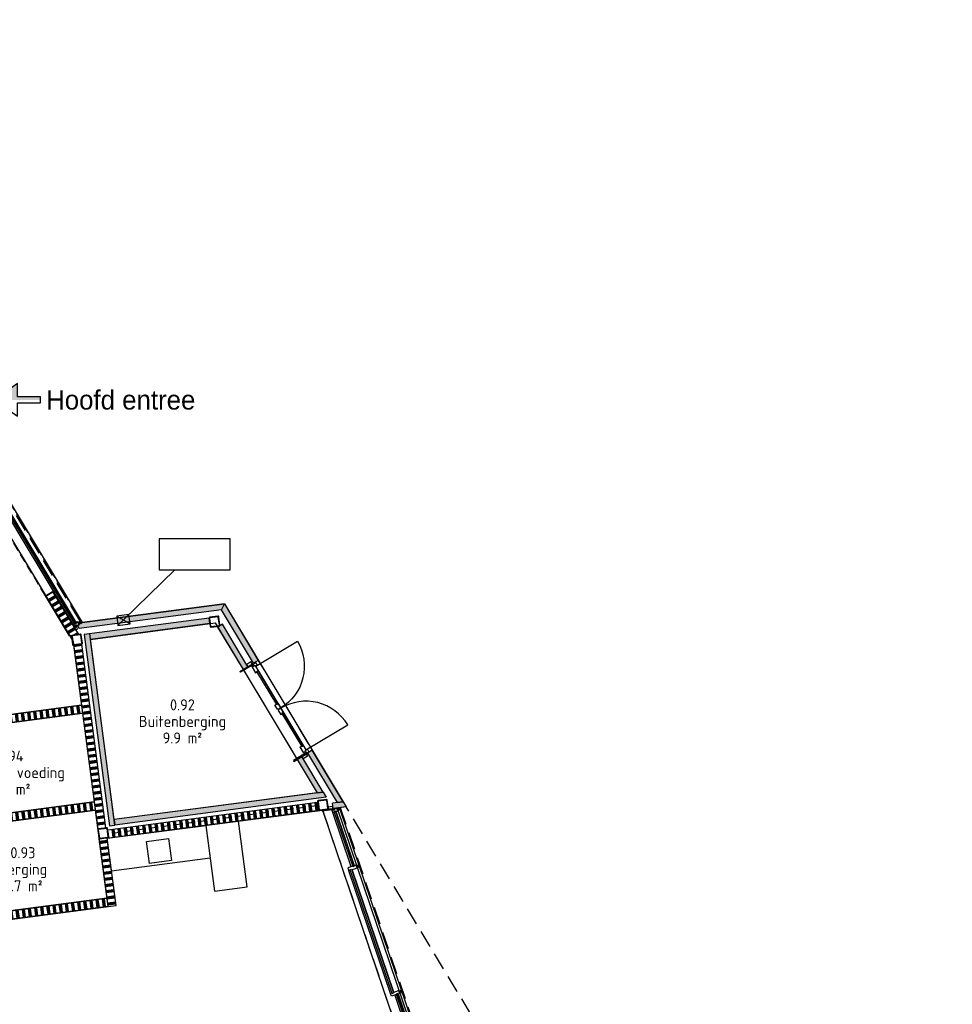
# Model space of a CAD drawing. Header units: millimetres. Extents: x -44892 to 336761, y 18766 to 182901.
# Tile 28 of 35: x 105287 to 122191, y 51879 to 69720. Entities that reach past the tile are written whole.
import ezdxf
from ezdxf.enums import TextEntityAlignment as Align

# ---------------------------------------------------------------- set-up
doc = ezdxf.new("R2010")
doc.units = ezdxf.units.MM
doc.header["$LTSCALE"] = 100
for name, pattern in [('DASHED', [0.75, 0.5, -0.25]), ('DASHED2', [9.525, 6.35, -3.175]), ('HIDDEN2', [4.7625, 3.175, -1.5875])]:
    doc.linetypes.add(name, pattern=pattern)
for name, color, linetype in [('AC21----_Buitenmuren', 8, 'Continuous'), ('AC22----_Binnenmuren', 8, 'Continuous'), ('AL21----', 3, 'Continuous'), ('AL22----', 2, 'Continuous'), ('AL28----', 5, 'Continuous'), ('AL31----_Buitenkozijnen', 6, 'Continuous'), ('AL73----_Vaste-keukenvoorzieningen', 8, 'Continuous'), ('BL$8-GO--polylijnen', 10, 'Continuous'), ('BT$1----_Tekst', 7, 'Continuous'), ('DIM25', 1, 'Continuous'), ('MTXT35-1', 3, 'Continuous'), ('X-BT$1----_Ruimtegegevens', 7, 'Continuous')]:
    doc.layers.add(name, color=color, linetype=linetype)
doc.layers.add('BL$8-BVO-polylijn', color=160, linetype='Continuous', plot=False)
for name, color, linetype, lineweight in [('X-BT$23A__RuimteElement', 7, 'Continuous', 0), ('X-BT$23F__RuimteElement', 7, 'Continuous', 0), ('X-BT$23m2_RuimteElement', 7, 'Continuous', 0), ('X-BT$23NR__Ruimtenummer', 1, 'Continuous', 0), ('X-BT$23P__Algemeen', 1, 'Continuous', 0)]:
    doc.layers.add(name, color=color, linetype=linetype, lineweight=lineweight)
doc.styles.add('BOS3', font='arial.ttf')
doc.styles.add('Isocpeur', font='isocpeur.ttf')
doc.dimstyles.new('BOS3', dxfattribs={"dimtxt": 2.5, "dimasz": 2, "dimexe": 2, "dimexo": 0, "dimgap": 1.5, "dimtad": 1, "dimdec": 3, "dimdsep": 46, "dimtxsty": 'BOS3', "dimblk": 'SMALL', "dimblk1": 'SMALL', "dimblk2": 'SMALL', "dimcen": 2.5, "dimclrd": 1, "dimclre": 1, "dimclrt": 2, "dimadec": 4, "dimazin": 2, "dimtfac": 1, "dimtdec": 3, "dimtix": 1, "dimtmove": 2, "dimatfit": 3, "dimfxl": 2, "dimfxlon": 1, "dimtvp": 1, "dimtolj": 1, "dimtzin": 0, "dimarcsym": 0})
pattern_1 = [(97.5, (49445.76, 26487.45), (-111.53755, -14.6842), []), (97.5, (49451.96, 26488.27), (-111.53755, -14.6842), []), (97.5, (49458.15, 26489.08), (-111.53755, -14.6842), []), (97.5, (49464.35, 26489.9), (-111.53755, -14.6842), []), (97.5, (49470.55, 26490.72), (-111.53755, -14.6842), []), (97.5, (49476.74, 26491.53), (-111.53755, -14.6842), []), (97.5, (49482.94, 26492.35), (-111.53755, -14.6842), [])]
pattern_2 = [(187.5, (49445.76, 26487.45), (14.6842, -111.53755), []), (187.5, (49444.94, 26493.65), (14.6842, -111.53755), []), (187.5, (49444.13, 26499.85), (14.6842, -111.53755), []), (187.5, (49443.31, 26506.04), (14.6842, -111.53755), []), (187.5, (49442.5, 26512.24), (14.6842, -111.53755), []), (187.5, (49441.68, 26518.44), (14.6842, -111.53755), []), (187.5, (49440.86, 26524.63), (14.6842, -111.53755), [])]

# ---------------------------------------------------------------- blocks, each defined once
blk = doc.blocks.new('spoelblok1800x600')
blk.add_lwpolyline([(1800, 0), (1800, 600), (0, 600), (0, 0)], close=True)
at = {"ltscale": 0.5}
blk.add_lwpolyline([(700, 50), (1100, 50), (1100, 450), (700, 450)], close=True, dxfattribs=at)
blk = doc.blocks.new('kozbuitgroepkamers')
for p, q in [((14214, -409), (14214, 628)), ((14276, -409), (14276, 627)), ((14352, 627), (14352, -2810)), ((14149, -2810), (14149, -463)), ((14211, -2810), (14211, -463)), ((14214, -2864), (14214, -3901)), ((14276, -2864), (14276, -3900)), ((14352, -2864), (14352, -5563)), ((14214, -4459), (14214, -3979)), ((14276, -4460), (14276, -3979))]:
    blk.add_line(p, q)
at = {"ltscale": 0.01}
for p, q in [((14350, 654), (14295, 654)), ((14350, -436), (14295, -436)), ((14350, -2838), (14295, -2838)), ((14350, -5590), (14295, -5590))]:
    blk.add_line(p, q, dxfattribs=at)
for points in [[(14264, 689), (14260, 671), (14037, 716), (14041, 733)], [(14232, 696), (14159, 711), (14167, 755), (14241, 741)], [(14241, 741), (14232, 696), (14159, 711), (14167, 755)], [(14214, 671), (14214, 671), (14263, 671), (14263, 681), (14306, 681), (14306, 627), (14269, 627), (14269, 637), (14244, 637), (14244, 628), (14214, 628)], [(14269, 637), (14269, -419), (14244, -419), (14244, 637)], [(14342, 662), (14342, 647), (14306, 647), (14306, 662)], [(14362, 662), (14362, 627), (14342, 627), (14342, 662)], [(14149, -409), (14149, -424), (14149, -463), (14179, -463), (14179, -453), (14204, -453), (14204, -463), (14306, -463), (14306, -409), (14269, -409), (14269, -419), (14244, -419), (14244, -409)], [(14204, -453), (14204, -2820), (14179, -2820), (14179, -453)], [(14342, -444), (14342, -429), (14306, -429), (14306, -444)], [(14362, -463), (14362, -409), (14342, -409), (14342, -463)], [(14149, -2864), (14149, -2849), (14149, -2810), (14179, -2810), (14179, -2820), (14204, -2820), (14204, -2810), (14306, -2810), (14306, -2864), (14269, -2864), (14269, -2854), (14244, -2854), (14244, -2864)], [(14269, -3910), (14269, -2854), (14244, -2854), (14244, -3910)], [(14342, -2845), (14342, -2830), (14306, -2830), (14306, -2845)], [(14362, -2864), (14362, -2810), (14342, -2810), (14342, -2864)], [(14214, -3939), (14214, -3900), (14244, -3900), (14244, -3910), (14269, -3910), (14269, -3900), (14306, -3900), (14306, -3954), (14266, -3954), (14266, -3939)], [(14214, -3940), (14214, -3979), (14244, -3979), (14244, -3969), (14269, -3969), (14269, -3979), (14276, -3979), (14276, -3958), (14261, -3958), (14261, -3940)], [(14269, -3969), (14269, -4470), (14244, -4470), (14244, -3969)], [(14214, -4499), (14214, -4460), (14244, -4460), (14244, -4470), (14269, -4470), (14269, -4460), (14276, -4460), (14276, -4481), (14261, -4481), (14261, -4499)], [(14214, -4548), (14214, -4499), (14214, -4499), (14240, -4499), (14266, -4499), (14266, -4484), (14306, -4484), (14306, -4538), (14221, -4538), (14221, -4548)], [(14214, -4499), (14214, -4528), (14244, -4528), (14244, -4528), (14263, -4528), (14263, -4538), (14306, -4538), (14306, -4484), (14266, -4484), (14266, -4499)], [(14214, -4551), (14214, -4642), (14244, -4642), (14244, -4632), (14269, -4632), (14269, -4642), (14276, -4642), (14276, -4542), (14221, -4542), (14221, -4551)], [(14269, -5470), (14269, -4632), (14244, -4632), (14244, -5470)], [(14214, -5578), (14214, -5460), (14244, -5460), (14244, -5470), (14269, -5470), (14269, -5460), (14276, -5460), (14276, -5560), (14261, -5560), (14261, -5578)], [(14225, -5623), (14152, -5608), (14143, -5652), (14217, -5667)], [(14216, -5668), (14225, -5624), (14152, -5609), (14143, -5653)], [(14257, -5629), (14261, -5612), (14155, -5591), (14152, -5608)], [(14214, -5578), (14214, -5607), (14244, -5607), (14244, -5607), (14263, -5607), (14263, -5617), (14306, -5617), (14306, -5563), (14266, -5563), (14266, -5578)], [(14342, -5598), (14342, -5583), (14306, -5583), (14306, -5598)], [(14362, -5563), (14362, -5617), (14342, -5617), (14342, -5563)]]:
    blk.add_lwpolyline(points, close=True)
blk.add_lwpolyline([(14276, -4542), (14276, -5560), (15294, -5560, 0.414214)], format="xyb", close=True)
blk = doc.blocks.new('entreepeil links')
blk.add_lwpolyline([(0, 0), (422, -297), (422, -56), (840, -56), (840, 56), (422, 56), (422, 297)], close=True)
for points in [[(211, 148), (422, 297), (0, 0), (422, 0)], [(840, 0), (840, 56), (422, 0), (422, 56)]]:
    blk.add_solid(points)
blk.add_attdef('ENTREEPEIL', text='', height=350).set_placement((940, 0), align=Align.MIDDLE_LEFT)
blk = doc.blocks.new('deur1900')
for p, q in [((948, 243), (948, 243)), ((952, 243), (952, 243))]:
    blk.add_line(p, q)
for points in [[(948, 243), (65, 243), (65, 1126, -0.414214)], [(952, 243), (1835, 243), (1835, 1126, 0.414214)]]:
    blk.add_lwpolyline(points, format="xyb", close=True)
for points in [[(-1, 210), (-46, 210), (-46, 120), (-1, 120)], [(0, 228), (18, 228), (18, -50), (0, -50)], [(47, 181), (18, 181), (18, 211), (18, 211), (18, 230), (8, 230), (8, 273), (62, 273), (62, 233), (47, 233)], [(48, 181), (165, 181), (165, 211), (155, 211), (155, 236), (165, 236), (165, 243), (65, 243), (65, 228), (48, 228)], [(155, 236), (858, 236), (858, 211), (155, 211)], [(939, 181), (848, 181), (848, 211), (858, 211), (858, 236), (848, 236), (848, 243), (948, 243), (948, 188), (939, 188)], [(961, 181), (1052, 181), (1052, 211), (1042, 211), (1042, 236), (1052, 236), (1052, 243), (952, 243), (952, 188), (961, 188)], [(1745, 236), (1042, 236), (1042, 211), (1745, 211)], [(1852, 181), (1735, 181), (1735, 211), (1745, 211), (1745, 236), (1735, 236), (1735, 243), (1835, 243), (1835, 228), (1852, 228)], [(1853, 181), (1882, 181), (1882, 211), (1882, 211), (1882, 230), (1892, 230), (1892, 273), (1838, 273), (1838, 233), (1853, 233)], [(1900, 228), (1882, 228), (1882, -50), (1900, -50)], [(1901, 210), (1946, 210), (1946, 120), (1901, 120)]]:
    blk.add_lwpolyline(points, close=True)
blk = doc.blocks.new('_K180x10')
for points in [[(75, 90), (-75, 90, 0.414214), (-90, 75), (-90, -75, 0.414214), (-75, -90), (75, -90, 0.414214), (90, -75), (90, 75, 0.414214)], [(75, 80), (-75, 80, 0.414214), (-80, 75), (-80, -75, 0.414214), (-75, -80), (75, -80, 0.414214), (80, -75), (80, 75, 0.414214)]]:
    blk.add_lwpolyline(points, format="xyb", close=True)
blk = doc.blocks.new('_Small')
at = {"color": 0, "linetype": 'ByBlock', "lineweight": -2}
blk.add_circle((0, 0), 0.25, dxfattribs=at)
blk = doc.blocks.new('*D813')
at = {"layer": 'DEFPOINTS', "color": 0, "transparency": 16777216}
for p in [(98206, 98583), (102439, 66433), (103604, 66139), (103254, 64062), (106419, 58794)]:
    blk.add_point(p, dxfattribs=at)
at = {"layer": 'DIM25', "color": 1, "lineweight": -2, "transparency": 16777216}
blk.add_arc((102610, 65134), 1414, 301, 97.5, dxfattribs=at)
at = {"layer": 'DIM25', "color": 1, "lineweight": -2, "transparency": 16777216, "xscale": 100, "yscale": 100, "zscale": 100}
for p, rotation in [((102425, 66536), 187.4999999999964), ((103338, 63922), 211.0000000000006)]:
    blk.add_blockref('_Small', p, dxfattribs=dict(at, rotation=rotation))
at = {"layer": 'DIM25', "color": 2, "transparency": 16777216, "insert": (104197, 65095), "char_height": 125, "attachment_point": 5, "rotation": 88.6033, "style": 'BOS3'}
blk.add_mtext('\\A1;156.5°', dxfattribs=at)
blk = doc.blocks.new('Ruimtefunctie')
at = {"layer": 'X-BT$23A__RuimteElement', "style": 'Isocpeur', "width": 0.94}
blk.add_attdef('RUIMTEFUNCTIE-A', text='', height=200, dxfattribs=at).set_placement((0, -600), align=Align.MIDDLE_CENTER)
at = {"layer": 'X-BT$23F__RuimteElement', "style": 'Isocpeur', "width": 0.94}
blk.add_attdef('RUIMTEFUNCTIE', text='', height=200, dxfattribs=at).set_placement((0, 300), align=Align.MIDDLE_CENTER)
at = {"layer": 'X-BT$23m2_RuimteElement', "style": 'Isocpeur', "width": 0.94}
blk.add_attdef('RUIMTEFUNCTIE-B', text='', height=200, dxfattribs=at).set_placement((0, 0), align=Align.MIDDLE_CENTER)
at = {"layer": 'X-BT$23NR__Ruimtenummer', "style": 'Isocpeur', "width": 0.94}
blk.add_attdef('RUIMTENUMMER', text='', height=200, dxfattribs=at).set_placement((0, 600), align=Align.MIDDLE_CENTER)
at = {"layer": 'X-BT$23P__Algemeen', "style": 'Isocpeur', "width": 0.94}
blk.add_attdef('PEILMAAT', text='', height=200, dxfattribs=at).set_placement((0, -300), align=Align.MIDDLE_CENTER)

msp = doc.modelspace()

# ---------------------------------------------------------------- hatches: boundary and pattern name
at = {"layer": 'AC21----_Buitenmuren'}
for points in [[(106418.6633, 58794.4877), (106332.9466, 58742.9839), (106366.714, 58686.7855), (108944.4706, 59026.1536), (108996.42, 59133.8558)], [(108996.42, 59133.8558), (108944.4706, 59026.1536), (109526.1737, 58058.0371), (109611.8905, 58109.5409)], [(108731.5956, 58776.2297), (108718.543, 58875.3742), (106557.4299, 58590.8583), (106570.4825, 58491.7138)], [(108960.4506, 58766.566), (108874.7339, 58715.0622), (109337.5969, 57944.7287), (109423.3137, 57996.2325)], [(110590.4628, 56480.923), (110504.7461, 56429.4192), (111041.6602, 55535.844), (111149.7714, 55550.0771)], [(110401.886, 56367.6146), (110316.1693, 56316.1108), (110680.2594, 55710.1631), (110788.3706, 55724.3962)], [(111149.7714, 55550.0771), (110955.3555, 55524.4818), (110968.4081, 55425.3373), (111091.106, 55441.4908), (111097.7668, 55443.7518), (111098.2165, 55442.4269), (111205.9333, 55456.6081)]]:
    msp.add_hatch(color=256, dxfattribs=at).paths.add_polyline_path(points)
at = {"layer": 'AC22----_Binnenmuren'}
h = msp.add_hatch(dxfattribs=at)
h.set_pattern_fill('SWAND', color=256, angle=121, style=0)
h.set_pattern_definition([(211, (49445.76, 26487.45), (57.94178, -96.43132), []), (211, (49442.54, 26492.81), (57.94178, -96.43132), []), (211, (49439.32, 26498.17), (57.94178, -96.43132), []), (211, (49436.1, 26503.52), (57.94178, -96.43132), []), (211, (49432.88, 26508.88), (57.94178, -96.43132), []), (211, (49429.66, 26514.24), (57.94178, -96.43132), []), (211, (49426.45, 26519.6), (57.94178, -96.43132), [])])
h.paths.add_polyline_path([(106350.0061, 58578.6799), (106188.5315, 58557.4213), (105751.8738, 59282.8985), (105880.4489, 59360.1543)])
for points in [[(106557.4299, 58590.8583), (106458.2854, 58577.8057), (106914.3684, 55113.5112), (107013.5129, 55126.5638)], [(107000.4603, 55225.7083), (107013.5129, 55126.5638), (110844.5325, 55630.9271), (110788.3706, 55724.3962), (110680.2594, 55710.1631)]]:
    msp.add_hatch(color=256, dxfattribs=at).paths.add_polyline_path(points)
h = msp.add_hatch(dxfattribs=at)
h.set_pattern_fill('SWAND', color=256, angle=97.5, style=0)
h.set_pattern_definition(pattern_2)
h.paths.add_polyline_path([(106848.8831, 55074.631), (106700.1663, 55055.0521), (106261.7044, 58385.5015), (106410.4211, 58405.0804)])
h = msp.add_hatch(dxfattribs=at)
h.set_pattern_fill('SWAND', color=256, style=0)
h.set_pattern_definition(pattern_1)
h.paths.add_polyline_path([(103562.1627, 56926.4707), (103581.7417, 56777.754), (106424.1035, 57151.958), (106404.5245, 57300.6747)])
h = msp.add_hatch(dxfattribs=at)
h.set_pattern_fill('SWAND', color=256, style=0)
h.set_pattern_definition(pattern_1)
h.paths.add_polyline_path([(106635.3255, 55547.567), (103750.221, 55167.7358), (103769.7999, 55019.019), (106654.9045, 55398.8503)])
h = msp.add_hatch(dxfattribs=at)
h.set_pattern_fill('SWAND', color=256, angle=7.5, style=0)
h.set_pattern_definition(pattern_1)
h.paths.add_polyline_path([(106883.8483, 55038.8828), (106903.4264, 54890.1723), (110705.7854, 55389.9108), (110686.2016, 55538.6648)])
h = msp.add_hatch(dxfattribs=at)
h.set_pattern_fill('SWAND', color=256, angle=97.5, style=0)
h.set_pattern_definition(pattern_2)
h.paths.add_polyline_path([(106872.3778, 54896.171), (106723.6611, 54876.592), (106884.8609, 53652.1576), (107033.5776, 53671.7366)])
h = msp.add_hatch(dxfattribs=at)
h.set_pattern_fill('SWAND', color=256, style=0)
h.set_pattern_definition(pattern_1)
h.paths.add_polyline_path([(106865.282, 53800.8744), (103980.1774, 53421.0431), (103999.7564, 53272.3264), (106884.8609, 53652.1576)])

# ---------------------------------------------------------------- linework, layer by layer
at = {"layer": 'AL21----', "linetype": 'HIDDEN2', "ltscale": 0.5}
for p, q in [((106418.6633, 58794.4877), (103253.7923, 64061.7177)), ((105751.8738, 59282.8985), (102964.6396, 63921.6353))]:
    msp.add_line(p, q, dxfattribs=at)
at = {"layer": 'AL21----'}
for p, q in [((108996.42, 59133.8558), (106418.6633, 58794.4877)), ((108944.4706, 59026.1536), (108996.42, 59133.8558)), ((108944.4706, 59026.1536), (106366.714, 58686.7855)), ((106418.6633, 58794.4877), (106332.9466, 58742.9839)), ((106332.9466, 58742.9839), (106366.714, 58686.7855)), ((108718.543, 58875.3742), (106458.2854, 58577.8057)), ((108731.5956, 58776.2297), (106570.4825, 58491.7138)), ((108731.5956, 58776.2297), (108718.543, 58875.3742)), ((106350.0061, 58578.6799), (106188.5315, 58557.4213)), ((110788.3706, 55724.3962), (107000.4603, 55225.7083)), ((110788.3706, 55724.3962), (110844.5325, 55630.9271)), ((110844.5325, 55630.9271), (107013.5129, 55126.5638)), ((111149.7714, 55550.0771), (110955.3555, 55524.4818)), ((110968.4081, 55425.3373), (110955.3555, 55524.4818)), ((111149.7714, 55550.0771), (111205.9333, 55456.6081)), ((111205.9333, 55456.6081), (110968.4081, 55425.3373)), ((107000.4603, 55225.7083), (107013.5129, 55126.5638))]:
    msp.add_line(p, q, dxfattribs=at)
for points in [[(105751.8738, 59282.8985), (105880.4489, 59360.1543), (106350.0061, 58578.6799), (106188.5315, 58557.4213)], [(109611.8905, 58109.5409), (109526.1737, 58058.0371), (108944.4706, 59026.1536), (108996.42, 59133.8558)], [(108960.6845, 58766.7065), (108874.7339, 58715.0622), (108874.7339, 58715.0622), (109337.5969, 57944.7287), (109423.3137, 57996.2325)], [(106914.3684, 55113.5112), (107013.5129, 55126.5638), (106557.4299, 58590.8583), (106458.2854, 58577.8057)], [(110590.4628, 56480.923), (110504.7461, 56429.4192), (111041.6602, 55535.844), (111149.7714, 55550.0771)], [(110401.886, 56367.6146), (110316.1693, 56316.1108), (110680.2594, 55710.1631), (110788.3706, 55724.3962)]]:
    msp.add_lwpolyline(points, close=True, dxfattribs=at)
at = {"layer": 'AL22----'}
for p, q in [((106410.4211, 58405.0804), (106261.7044, 58385.5015)), ((106410.4211, 58405.0804), (106261.7044, 58385.5015)), ((106261.7044, 58385.5015), (106700.1663, 55055.0521)), ((106848.8831, 55074.631), (106410.4211, 58405.0804)), ((106700.1663, 55055.0521), (106848.8831, 55074.631)), ((106865.282, 53800.8744), (103980.1774, 53421.0431))]:
    msp.add_line(p, q, dxfattribs=at)
for points in [[(103519.42, 56920.8435), (106404.5245, 57300.6747), (106424.1035, 57151.958), (103538.9989, 56772.1268)], [(103750.221, 55167.7358), (106635.3255, 55547.567), (106654.9045, 55398.8503), (103769.7999, 55019.019)], [(106883.8483, 55038.8828), (110686.2016, 55538.6648), (110702.412, 55415.534), (110702.412, 55415.534), (110705.7854, 55389.9108), (106903.4264, 54890.1723)], [(106884.8609, 53652.1576), (107033.5776, 53671.7366), (106872.3778, 54896.171), (106723.6611, 54876.592)], [(103980.1774, 53421.0431), (106865.282, 53800.8744), (106884.8609, 53652.1576), (103999.7564, 53272.3264)]]:
    msp.add_lwpolyline(points, close=True, dxfattribs=at)
at = {"layer": 'AL28----', "linetype": 'DASHED', "ltscale": 3}
msp.add_line((110694.1721, 55478.1224), (106893.6373, 54964.5276), dxfattribs=at)
at = {"layer": 'AL31----_Buitenkozijnen', "color": 9, "linetype": 'HIDDEN2'}
msp.add_line((106374.5651, 58830.989), (104930.7009, 61233.9826), dxfattribs=at)
at = {"layer": 'AL31----_Buitenkozijnen', "color": 9}
for p, q in [((104812.4118, 61162.9073), (106256.173, 58760.0852)), ((104865.5562, 61194.8397), (106309.3174, 58792.0176))]:
    msp.add_line(p, q, dxfattribs=at)
at = {"layer": 'AL31----_Buitenkozijnen', "linetype": 'HIDDEN2'}
for p, q in [((109611.8905, 58109.5409), (110590.4628, 56480.923)), ((109337.5969, 57944.7287), (110316.1693, 56316.1108)), ((110774.7386, 55399.8402), (112806.6821, 49413.9279)), ((111098.2165, 55442.4269), (113130.16, 49456.5146)), ((114687.9692, 49661.5272), (111205.9333, 55456.6081))]:
    msp.add_line(p, q, dxfattribs=at)
at = {"layer": 'AL31----_Buitenkozijnen', "color": 9}
msp.add_lwpolyline([(106308.5706, 58779.6692), (104854.4056, 61199.8061), (104832.9765, 61186.9301), (106287.1414, 58766.7932)], close=True, dxfattribs=at)
at = {"layer": 'AL31----_Buitenkozijnen'}
for points in [[(106278.9377, 58722.1984), (106278.9377, 58722.1984), (106320.9389, 58747.4353), (106326.0893, 58738.8636), (106362.9475, 58761.0102), (106335.1354, 58807.2973), (106303.4202, 58788.2409), (106308.5706, 58779.6692), (106287.1414, 58766.7932), (106282.094, 58775.1935), (106256.379, 58759.7423)], [(106328.0667, 58730.7187), (106318.796, 58746.1477), (106267.7945, 58715.5029), (106277.0652, 58700.0739)], [(106336.758, 58682.2758), (106313.5813, 58720.8483), (106277.5802, 58699.2167), (106300.757, 58660.6442)], [(106383.7622, 58796.2664), (106376.0367, 58809.1239), (106345.1786, 58790.5825), (106352.9042, 58777.725)], [(106410.9488, 58789.8524), (106383.1368, 58836.1394), (106365.9934, 58825.8386), (106393.8055, 58779.5516)]]:
    msp.add_lwpolyline(points, close=True, dxfattribs=at)
for points in [[(106281.888, 58775.5363), (106287.1414, 58766.7932), (106308.5706, 58779.6692), (106303.3172, 58788.4123)], [(106303.3172, 58788.4123), (106308.5706, 58779.6692), (106287.1414, 58766.7932), (106281.888, 58775.5363)]]:
    msp.add_lwpolyline(points, dxfattribs=at)
at = {"layer": 'AL73----_Vaste-keukenvoorzieningen', "linetype": 'Continuous'}
msp.add_lwpolyline([(108814.9643, 53931.0973), (109409.8312, 54009.4131), (109253.1998, 55199.1469), (108658.3328, 55120.8312)], close=True, dxfattribs=at)
at = {"layer": 'BL$8-BVO-polylijn'}
msp.add_lwpolyline([(103253.7923, 64061.7177), (106418.6633, 58794.4877), (108996.42, 59133.8558), (111205.9333, 55456.6081), (111040.597, 55434.8411), (113072.5654, 49448.8553), (114687.9692, 49661.5272), (114867.6872, 49362.4263), (114702.3509, 49340.6594), (116734.3192, 43354.6735), (118349.723, 43567.3455), (118529.441, 43268.2445), (118364.1047, 43246.4776), (120396.0731, 37260.4917), (122011.4769, 37473.1637), (122191.1948, 37174.0627), (104558.7811, 34852.7114)], dxfattribs=at)
at = {"layer": 'BL$8-GO--polylijnen'}
for points in [[(102922.3259, 61456.2235), (104334.315, 61642.1125), (106253.2202, 58449.9454), (106404.5245, 57300.6747), (103519.42, 56920.8435)], [(110680.2594, 55710.1631), (107000.4603, 55225.7083), (106570.4825, 58491.7138), (108830.182, 58789.2089)], [(103538.9989, 56772.1268), (106424.1035, 57151.958), (106635.3255, 55547.567), (103750.221, 55167.7358)], [(103769.7999, 55019.019), (106654.9045, 55398.8503), (106865.282, 53800.8744), (103980.1774, 53421.0431)], [(103999.7564, 53272.3264), (107033.5776, 53671.7366), (106873.6831, 54886.2565), (110775.0204, 55399.0102), (112859.5061, 49249.3386), (108161.1999, 48630.7948), (108046.3368, 49503.2663), (104556.4506, 49043.8141)]]:
    msp.add_lwpolyline(points, close=True, dxfattribs=at)
at = {"layer": 'DIM25', "color": 8, "linetype": 'DASHED2', "ltscale": 0.01}
msp.add_line((106386.4024, 58806.6025), (106339.4344, 58778.3812), dxfattribs=at)
at = {"layer": 'MTXT35-1'}
for p, q in [((107166.4933, 58842.4931), (108099.5557, 59751.1499)), ((107046.3397, 58912.4081), (107286.647, 58772.5782)), ((107068.5291, 58743.8624), (107264.4575, 58941.1238))]:
    msp.add_line(p, q, dxfattribs=at)
for points in [[(107817.4035, 59751.1499), (109100.5987, 59751.1499), (109100.5987, 60314.0673), (107817.4035, 60314.0673)], [(107068.5291, 58743.8624), (107286.647, 58772.5782), (107264.4575, 58941.1238), (107046.3397, 58912.4081)]]:
    msp.add_lwpolyline(points, close=True, dxfattribs=at)

# ---------------------------------------------------------------- block references
at = {"layer": 'AL28----'}
for p, rotation in [((108817.5625, 58812.7632), 7.4999999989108), ((106324.3154, 58484.521), 7.499999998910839), ((110783.4022, 55489.8697), 7.499999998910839), ((106801.1437, 54977.5694), 7.499999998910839)]:
    msp.add_blockref('_K180x10', p, dxfattribs=dict(at, rotation=rotation))
at = {"layer": 'AL31----_Buitenkozijnen', "color": 254, "rotation": 301.0000000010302}
msp.add_blockref('deur1900', (109322.1679, 57935.458), dxfattribs=at)
at = {"layer": 'AL31----_Buitenkozijnen', "rotation": 18.74999999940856}
msp.add_blockref('kozbuitgroepkamers', (97705.4932, 50188.9663), dxfattribs=at)
at = {"layer": 'AL73----_Vaste-keukenvoorzieningen', "xscale": -1, "rotation": 7.499999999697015}
msp.add_blockref('spoelblok1800x600', (108736.5995, 54526.3367), dxfattribs=at)
at = {"layer": 'BT$1----_Tekst'}
msp.add_blockref('entreepeil links', (104825.1451, 62830.3351), dxfattribs=at).add_auto_attribs({'ENTREEPEIL': 'Hoofd entree'})
at = {"layer": 'X-BT$1----_Ruimtegegevens'}
ref = msp.add_blockref('Ruimtefunctie', (108236.4172, 57004.6863), dxfattribs=at)
ref.add_attrib('RUIMTENUMMER', '0.92', dxfattribs={"layer": 'X-BT$23NR__Ruimtenummer', "height": 200, "style": 'Isocpeur', "width": 0.94}).set_placement((108236.4172, 57304.6863), align=Align.MIDDLE_CENTER)
ref.add_attrib('RUIMTEFUNCTIE', 'Buitenberging', dxfattribs={"layer": 'X-BT$23F__RuimteElement', "height": 200, "style": 'Isocpeur', "width": 0.94}).set_placement((108236.4172, 57004.6863), align=Align.MIDDLE_CENTER)
ref.add_attrib('RUIMTEFUNCTIE-B', '9.9 m²', dxfattribs={"layer": 'X-BT$23m2_RuimteElement', "height": 200, "style": 'Isocpeur', "width": 0.94}).set_placement((108236.4172, 56704.6863), align=Align.MIDDLE_CENTER)
ref = msp.add_blockref('Ruimtefunctie', (105124.8857, 56077.4508), dxfattribs=at)
ref.add_attrib('RUIMTENUMMER', '0.94', dxfattribs={"layer": 'X-BT$23NR__Ruimtenummer', "height": 200, "style": 'Isocpeur', "width": 0.94}).set_placement((105124.8857, 56377.4508), align=Align.MIDDLE_CENTER)
ref.add_attrib('RUIMTEFUNCTIE', 'Magazijn voeding', dxfattribs={"layer": 'X-BT$23F__RuimteElement', "height": 200, "style": 'Isocpeur', "width": 0.94}).set_placement((105124.8857, 56077.4508), align=Align.MIDDLE_CENTER)
ref.add_attrib('RUIMTEFUNCTIE-B', '4.7 m²', dxfattribs={"layer": 'X-BT$23m2_RuimteElement', "height": 200, "style": 'Isocpeur', "width": 0.94}).set_placement((105124.8857, 55777.4508), align=Align.MIDDLE_CENTER)
ref = msp.add_blockref('Ruimtefunctie', (105345.1391, 54325.3769), dxfattribs=at)
ref.add_attrib('RUIMTENUMMER', '0.93', dxfattribs={"layer": 'X-BT$23NR__Ruimtenummer', "height": 200, "style": 'Isocpeur', "width": 0.94}).set_placement((105345.1391, 54625.3769), align=Align.MIDDLE_CENTER)
ref.add_attrib('RUIMTEFUNCTIE', 'Berging', dxfattribs={"layer": 'X-BT$23F__RuimteElement', "height": 200, "style": 'Isocpeur', "width": 0.94}).set_placement((105345.1391, 54325.3769), align=Align.MIDDLE_CENTER)
ref.add_attrib('RUIMTEFUNCTIE-B', '4.7 m²', dxfattribs={"layer": 'X-BT$23m2_RuimteElement', "height": 200, "style": 'Isocpeur', "width": 0.94}).set_placement((105345.1391, 54025.3769), align=Align.MIDDLE_CENTER)

# ---------------------------------------------------------------- dimensions: what is measured, and where the dimension line sits
at = {"layer": 'DIM25'}
dim = msp.add_angular_dim_2l(base=(103603.6368, 66139.4145), line1=((98205.9825, 98582.8283), (102438.6312, 66432.6701)), line2=((106418.6633, 58794.4877), (103253.7923, 64061.7177)), dimstyle='BOS3', override={"dimscale": 0, "dimblk1": 'Small', "dimblk2": 'Small', "dimadec": 4, "dimtix": 1, "dimtofl": 1, "dimtmove": 2, "dimatfit": 3}, dxfattribs=at)
dim.commit()
dim.dimension.update_dxf_attribs({"geometry": '*D813', "text_midpoint": (104197.3321, 65095.0677), "dimtype": 162})

doc.saveas('drawing.dxf')
